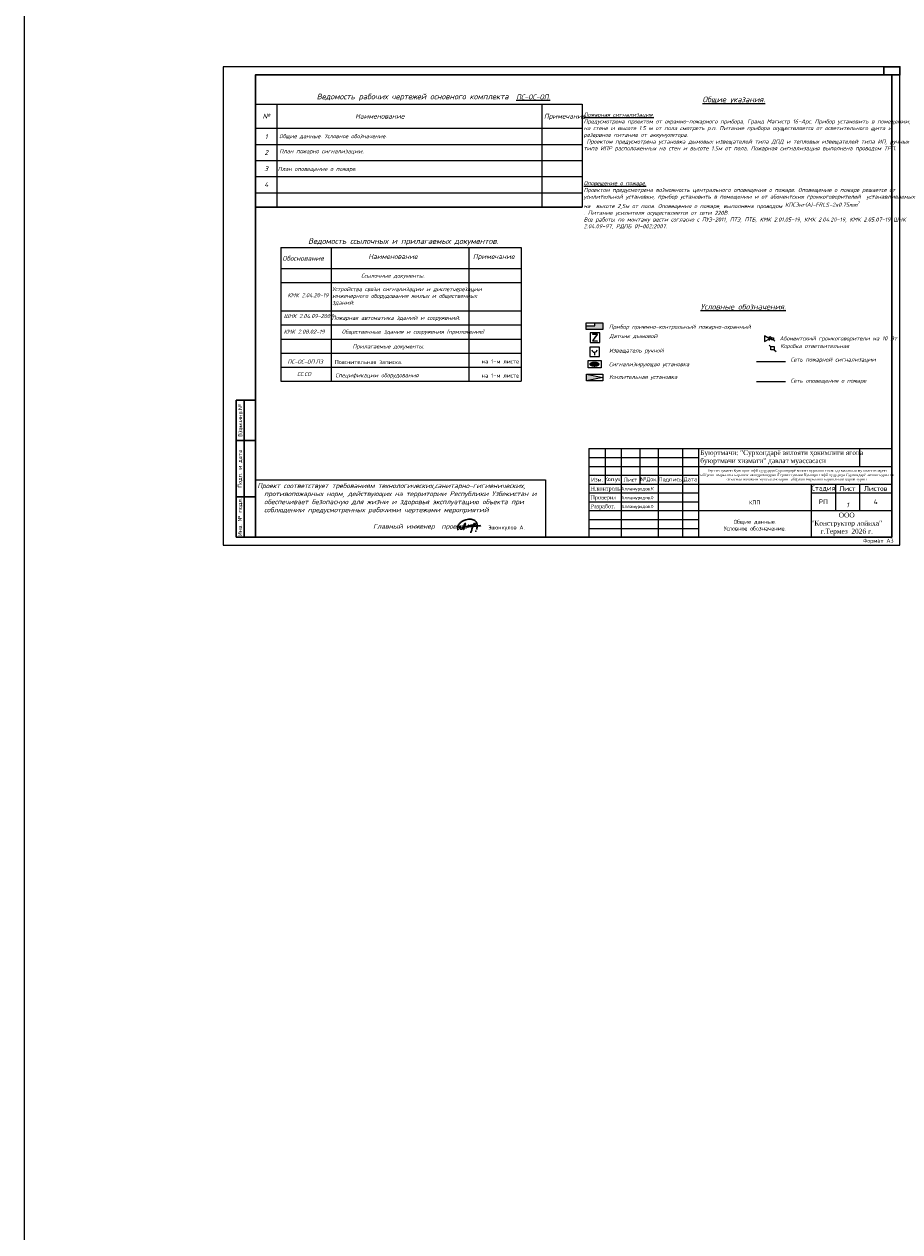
# Model space of a CAD drawing. Header units: millimetres. Extents: x -228268 to 1513407, y -439898 to -137408.
# Tile 1 of 128: x -228268 to -173908, y -289969 to -215005. Entities that reach past the tile are written whole.
import ezdxf

# ---------------------------------------------------------------- set-up
doc = ezdxf.new("R2010")
doc.units = ezdxf.units.MM
for name, color, linetype in [('Text', 154, 'Continuous'), ('Штамп опасные', 7, 'Continuous'), ('Электрика', 7, 'Continuous')]:
    doc.layers.add(name, color=color, linetype=linetype)
doc.layers.add('Элемент модели - Зона_Ном_пера__41', color=7, linetype='Continuous', lineweight=25)
doc.styles.add('250', font='isocpeur.ttf', dxfattribs={"height": 250})
doc.styles.add('300', font='isocpeui.ttf', dxfattribs={"height": 300})
doc.styles.add('V@ler@Live', font='isocpeur.ttf')
doc.styles.add('ViTEXT', font='isocpeur.ttf')
doc.styles.add('Бристоль', font='isocpeui.ttf')
doc.styles.add('ГОСТ 250', font='isocpeur.ttf', dxfattribs={"height": 250})
doc.styles.add('Миржалол', font='isocpeui.ttf', dxfattribs={"height": 250})
doc.styles.add('Мой 250', font='isocpeui.ttf', dxfattribs={"height": 250})
doc.styles.add('Мой 300', font='isocpeui.ttf', dxfattribs={"height": 300})

# ---------------------------------------------------------------- blocks, each defined once
blk = doc.blocks.new('*U565')
at = {"lineweight": 30, "ltscale": 15}
blk.add_lwpolyline([(41010, 29700), (42010, 29700), (42010, 29200), (41010, 29200)], close=True, dxfattribs=at)
at = {"layer": 'Электрика', "color": 7, "lineweight": 30}
for p, q in [((810, 9000), (810, 500)), ((810, 9000), (2010, 9000)), ((1310, 9000), (1310, 500)), ((2010, 6500), (810, 6500)), ((2010, 3000), (810, 3000)), ((2010, 500), (810, 500))]:
    blk.add_line(p, q, dxfattribs=at)
at = {"layer": 'Электрика', "color": 7, "lineweight": 18}
blk.add_lwpolyline([(10, 0), (42010, 0), (42010, 29700), (10, 29700)], close=True, dxfattribs=at)
at = {"layer": 'Электрика', "color": 7, "lineweight": 30}
blk.add_lwpolyline([(2010, 500), (41510, 500), (41510, 29200), (2010, 29200)], close=True, dxfattribs=at)
at = {"insert": (39719, 413), "char_height": 250, "width": 1756.5, "attachment_point": 1, "style": '250'}
blk.add_mtext('Формат A3', dxfattribs=at)
at = {"layer": 'Электрика', "color": 7, "char_height": 250, "width": 2500, "attachment_point": 5, "rotation": 90, "style": 'ГОСТ 250'}
for s, insert in [('Взам.инв.№', (1060, 7750)), ('Подп. и дата', (1060, 4750)), ('Инв. № подл.', (1060, 1750))]:
    blk.add_mtext(s, dxfattribs=dict(at, insert=insert))
blk = doc.blocks.new('УКПУ')
at = {"color": 5, "lineweight": 30}
for points in [[(4460815, -1944815), (4460712, -1944499), (4460776, -1944101), (4461040, -1943667), (4461472, -1943316), (4461968, -1943077), (4462891, -1942891), (4463633, -1943044), (4463862, -1943203), (4464157, -1943801), (4464116, -1944482), (4464052, -1944731)], [(4461271, -1944421), (4461285, -1944183), (4461240, -1944148), (4461134, -1944203), (4461077, -1944352), (4461104, -1944520), (4461286, -1944656), (4461559, -1944589), (4461708, -1944370), (4461899, -1943852), (4461995, -1943665), (4462166, -1943650)], [(4461988, -1944161), (4461740, -1944229), (4461666, -1944274), (4461744, -1944292), (4461958, -1944271), (4462291, -1944235), (4463433, -1944136), (4464078, -1944076), (4464602, -1944042), (4464815, -1944014)], [(4462166, -1943650), (4462118, -1943677), (4462054, -1943793), (4461831, -1944642), (4461844, -1944764), (4461860, -1944776)], [(4462553, -1944004), (4462624, -1943951), (4462683, -1943947), (4462699, -1944019), (4462657, -1944117), (4462614, -1944162), (4462540, -1944175), (4462499, -1944173)], [(4462693, -1944048), (4462597, -1944080), (4462571, -1944084), (4462544, -1944085)], [(4462875, -1944101), (4462980, -1943950), (4462924, -1944089), (4463051, -1943936), (4462988, -1944091), (4463110, -1943914), (4463042, -1944089), (4463161, -1943888), (4463092, -1944085), (4463221, -1943891), (4463153, -1944076), (4463268, -1943882), (4463211, -1944056), (4463315, -1943890), (4463253, -1944057), (4463353, -1943894)], [(4463681, -1944112), (4463751, -1943998), (4463809, -1943862), (4463826, -1943731), (4463793, -1943669), (4463705, -1943604), (4463653, -1943613), (4463591, -1943650), (4463551, -1943730), (4463510, -1943859), (4463495, -1943922), (4463478, -1943979), (4463457, -1944043), (4463295, -1944472), (4463198, -1944822), (4463110, -1945078), (4463024, -1945319)], [(4463923, -1944987), (4463932, -1945019), (4463928, -1945001), (4463908, -1945001), (4463944, -1945004), (4463923, -1945002), (4463923, -1944987), (4463913, -1945000), (4463935, -1944997), (4463922, -1945011), (4463923, -1944987), (4463930, -1945017), (4463938, -1945003), (4463933, -1944992), (4463917, -1944999), (4463918, -1945008), (4463936, -1945003), (4463932, -1944997), (4463923, -1944987), (4463928, -1945013), (4463948, -1944994), (4463923, -1944987), (4463917, -1945013), (4463945, -1945006), (4463923, -1944987), (4463937, -1945014), (4463945, -1944994), (4463928, -1944994), (4463938, -1945001), (4463935, -1944989), (4463941, -1945000), (4463913, -1944992), (4463932, -1945001), (4463928, -1944993), (4463936, -1944989), (4463941, -1944991), (4463940, -1944996), (4463941, -1945000), (4463943, -1945003), (4463935, -1945008), (4463935, -1945001), (4463935, -1944998), (4463930, -1944983), (4463944, -1944989), (4463938, -1944991), (4463938, -1944998), (4463955, -1944999), (4463943, -1945004), (4463930, -1944994), (4463927, -1944994), (4463928, -1945006), (4463935, -1944997), (4463930, -1945001), (4463927, -1945007), (4463926, -1945008), (4463916, -1944996), (4463927, -1944996), (4463933, -1944995), (4463926, -1945009), (4463925, -1944996), (4463936, -1944994), (4463940, -1944996), (4463944, -1944994), (4463944, -1945001), (4463943, -1944994), (4463941, -1944999), (4463944, -1944996), (4463945, -1944990), (4463941, -1944989), (4463938, -1944988), (4463931, -1944985), (4463932, -1944988), (4463935, -1944986), (4463932, -1944987), (4463926, -1944989), (4463930, -1944989), (4463927, -1944993), (4463935, -1944996), (4463931, -1945003), (4463937, -1945001), (4463937, -1945006), (4463932, -1945011), (4463922, -1945010), (4463919, -1945009), (4463916, -1945007), (4463916, -1945008), (4463919, -1945011), (4463921, -1945013), (4463926, -1945014), (4463927, -1945014), (4463931, -1945013), (4463939, -1945011), (4463941, -1945008), (4463941, -1945004), (4463935, -1945007), (4463929, -1945014), (4463921, -1945013), (4463920, -1945014), (4463918, -1945009), (4463915, -1945003), (4463918, -1945004), (4463926, -1945004), (4463929, -1945001), (4463918, -1945004), (4463914, -1945005), (4463916, -1945009), (4463919, -1945011), (4463925, -1945014), (4463926, -1945014), (4463925, -1945015), (4463924, -1945013), (4463921, -1945013), (4463919, -1945010), (4463914, -1945011), (4463918, -1945001), (4463918, -1944994), (4463919, -1944992), (4463920, -1944992), (4463918, -1944995), (4463926, -1944994), (4463936, -1944999), (4463943, -1945001), (4463941, -1945000), (4463941, -1944997), (4463939, -1945006), (4463932, -1945007)]]:
    blk.add_spline(points, degree=3, dxfattribs=at)

msp = doc.modelspace()

# ---------------------------------------------------------------- hatches: boundary and pattern name
at = {"lineweight": 25}
h = msp.add_hatch(color=1, dxfattribs=at)
h.set_gradient(color1=(255, 0, 0), color2=(255, 0, 0), tint=0.2, name='INVCYLINDER')
h.paths.add_polyline_path([(-192355.6, -233951.9), (-192355.6, -233541.7), (-192834.7, -233541.7), (-192834.7, -233733.1), (-193375.1, -233733.1), (-193375.3, -233951.9)])
h = msp.add_hatch(color=1, dxfattribs=at)
h.dxf.hatch_style = 1
h.paths.add_polyline_path([(-192689.8, -234265.7), (-192985.6, -234660.1), (-192683.8, -234681.6, 1), (-192683.2, -234673.3), (-192973.6, -234652.5), (-192677.8, -234258.2), (-192979, -234236.7, 1), (-192979.6, -234245)])
at = {"lineweight": 25, "ltscale": 10}
h = msp.add_hatch(color=158, dxfattribs=at)
h.set_gradient(color1=(127, 0, 95), color2=(219, 0, 164), one_color=1, tint=0.43, name='CYLINDER')
edge = h.paths.add_edge_path()
edge.add_ellipse((-192867, -236115.8), major_axis=(-327.2, 0), ratio=0.5013818, start_angle=0, end_angle=360)
at = {"lineweight": 25, "ltscale": 0.5}
h = msp.add_hatch(color=0, dxfattribs=at)
h.set_gradient(color1=(0, 95, 127), color2=(0, 172, 230), one_color=1, tint=0.45, name='CYLINDER')
h.paths.add_polyline_path([(-193366.9, -236728.3), (-193366.9, -237138.5), (-192347.2, -236933.4)])

# ---------------------------------------------------------------- linework, layer by layer
at = {"color": 0, "lineweight": 25, "ltscale": 100}
for p, q in [((-212573, -219969.4), (-212573, -226357.3)), ((-196134.9, -219969.4), (-196134.9, -226357.3)), ((-213908.1, -221469.4), (-193625.2, -221469.4)), ((-212331.1, -228861.9), (-197404.8, -228861.9)), ((-212331.1, -228861.9), (-212331.1, -237173.9)), ((-209211, -228861.9), (-209211, -237173.9)), ((-200663.3, -228861.9), (-200663.3, -237173.9)), ((-197404.8, -228861.9), (-197404.8, -237173.9)), ((-212331.1, -230174.3), (-197404.8, -230174.3)), ((-212331.1, -236298.9), (-197404.8, -236298.9)), ((-212331.1, -237173.9), (-197404.8, -237173.9))]:
    msp.add_line(p, q, dxfattribs=at)
at = {"lineweight": 25}
for p, q in [((-213908.1, -222469.3), (-193625.2, -222469.3)), ((-213908.1, -223469.2), (-193625.2, -223469.2)), ((-213908.1, -224469.2), (-193625.2, -224469.2)), ((-213908.1, -225469.1), (-193625.2, -225469.1)), ((-213908.1, -226357.3), (-193625.2, -226357.3)), ((-212331.1, -231049.3), (-197404.8, -231049.3)), ((-212331.1, -232799.2), (-197404.8, -232799.2)), ((-212331.1, -233674.1), (-197404.8, -233674.1)), ((-212331.1, -234549), (-197404.8, -234549)), ((-181871.4, -234591.7), (-181871.4, -234471.7)), ((-181871.4, -234471.7), (-181751.4, -234471.7)), ((-181751.4, -234591.7), (-181871.4, -234591.7)), ((-181751.4, -234471.7), (-181751.4, -234591.7)), ((-212331.1, -235424), (-197404.8, -235424))]:
    msp.add_line(p, q, dxfattribs=at)
at = {"color": 7, "lineweight": 25}
msp.add_line((-181871.4, -234525.1), (-182016, -234525.1), dxfattribs=at)
at = {"color": 0, "lineweight": 25}
for p, q in [((-181871.4, -234471.7), (-181956.2, -234386.8)), ((-181666.5, -234676.5), (-181751.4, -234591.7)), ((-182022.3, -234930), (-181914.1, -235027.5)), ((-181914.1, -235016.4), (-181708.7, -235016.4)), ((-181914.1, -235221.8), (-181914.1, -235016.4)), ((-181708.7, -235221.8), (-181914.1, -235221.8)), ((-181708.7, -235016.4), (-181708.7, -235221.8)), ((-181708.7, -235212.8), (-181578.9, -235329.8))]:
    msp.add_line(p, q, dxfattribs=at)
at = {"color": 1, "lineweight": 25}
msp.add_line((-192856.5, -235366.4), (-192856.5, -235545), dxfattribs=at)
at = {"lineweight": 25, "ltscale": 5}
for p, q in [((-193366.9, -236728.3), (-192347.2, -236933.4)), ((-192347.2, -236933.4), (-193366.9, -237138.5))]:
    msp.add_line(p, q, dxfattribs=at)
at = {"color": 1}
msp.add_lwpolyline([(-228267.8, -152317.9), (-228267.8, -439897.6), (-32920.2, -439897.6), (-32920.2, -152317.9), (-228267.8, -152317.9)], dxfattribs=at)
at = {"color": 7, "lineweight": 25, "ltscale": 100}
msp.add_lwpolyline([(-213908.1, -219969.4), (-193625.2, -219969.4), (-193625.2, -226357.3), (-213908.1, -226357.3)], close=True, dxfattribs=at)
at = {"color": 1, "lineweight": 25}
for points in [[(-193375.3, -233541.7), (-192355.6, -233541.7), (-192355.6, -233951.9), (-193375.3, -233951.9)], [(-193125.7, -234757.4), (-192537.7, -234757.4), (-192537.7, -234169.3), (-193125.7, -234169.3)], [(-193157.4, -235625.5), (-192555.7, -235625.5), (-192555.7, -235063.5), (-193157.4, -235063.5)]]:
    msp.add_lwpolyline(points, close=True, dxfattribs=at)
msp.add_lwpolyline([(-193375.1, -233733.1), (-192834.7, -233733.1), (-192834.7, -233541.7)], dxfattribs=at)
msp.add_lwpolyline([(-192689.8, -234265.7), (-192985.6, -234660.1), (-192683.8, -234681.6, 1), (-192683.2, -234673.3), (-192973.6, -234652.5), (-192677.8, -234258.2), (-192979, -234236.7, 1), (-192979.6, -234245)], format="xyb", close=True, dxfattribs=at)
at = {"color": 0, "lineweight": 25}
for points in [[(-182004.6, -234531.7), (-182309.3, -234355.8), (-182309.3, -234707.6)], [(-193366.9, -236728.3), (-192347.2, -236728.3), (-192347.2, -237138.5), (-193366.9, -237138.5)]]:
    msp.add_lwpolyline(points, close=True, dxfattribs=at)
msp.add_lwpolyline([(-182004.6, -234648.4), (-182004.6, -234392.8)], dxfattribs=at)
at = {"color": 0, "lineweight": 25, "ltscale": 0.5}
msp.add_lwpolyline([(-182004.6, -234531.7), (-181871.4, -234531.7)], dxfattribs=at)
at = {"color": 7, "lineweight": 25}
for points in [[(-193263.7, -235891.6), (-192449.4, -235891.6), (-192449.4, -236348.2), (-193263.7, -236348.2)], [(-213908.1, -243280.6), (-195908.1, -243280.6), (-195908.1, -246853.2), (-213908.1, -246853.2)]]:
    msp.add_lwpolyline(points, close=True, dxfattribs=at)
at = {"color": 5, "lineweight": 25, "ltscale": 1000}
msp.add_lwpolyline([(-181015.5, -235961.4), (-182796.5, -235961.4)], dxfattribs=at)
at = {"color": 3, "lineweight": 25, "ltscale": 1000}
msp.add_lwpolyline([(-181015.5, -237213.2), (-182796.5, -237213.2)], dxfattribs=at)
at = {"color": 1, "lineweight": 25}
msp.add_arc((-192860.9, -235193.8), 173, 192.267486, 350.610903, dxfattribs=at)
at = {"layer": 'Штамп опасные'}
for p, q in [((-193208.1, -241353.2), (-174408.1, -241353.2)), ((-193208.1, -241353.2), (-193208.1, -246853.2)), ((-192208.1, -241353.2), (-192208.1, -243553.2)), ((-191208.1, -241353.2), (-191208.1, -246853.2)), ((-190058.1, -241353.2), (-190058.1, -243553.2)), ((-188908.1, -241353.2), (-188908.1, -246853.2)), ((-187408.1, -241353.2), (-187408.1, -246853.2)), ((-186408.1, -241353.2), (-186408.1, -246853.2)), ((-176408.1, -241353.2), (-176408.1, -242453.2)), ((-174408.1, -241353.2), (-174408.1, -246853.2)), ((-193208.1, -241903.2), (-186408.1, -241903.2)), ((-193208.1, -242453.2), (-174408.1, -242453.2)), ((-193208.1, -243003.2), (-186408.1, -243003.2)), ((-193208.1, -243553.2), (-179408.1, -243553.2)), ((-179408.1, -243553.2), (-179408.1, -244103.2)), ((-177908.1, -243553.2), (-177908.1, -245203.2)), ((-176408.1, -243553.2), (-176408.1, -245203.2)), ((-193208.1, -244103.2), (-186408.1, -244103.2)), ((-179408.1, -244103.2), (-174408.1, -244103.2)), ((-193208.1, -244653.2), (-186408.1, -244653.2)), ((-193208.1, -245203.2), (-174408.1, -245203.2)), ((-193208.1, -245753.2), (-186408.1, -245753.2)), ((-179408.1, -245203.2), (-179408.1, -246853.2)), ((-193208.1, -246303.2), (-186408.1, -246303.2)), ((-193208.1, -246853.2), (-174408.1, -246853.2))]:
    msp.add_line(p, q, dxfattribs=at)
at = {"layer": 'Штамп опасные', "lineweight": 25}
for p, q in [((-179408.1, -243553.2), (-174408.1, -243553.2)), ((-179408.1, -244103.2), (-179408.1, -245203.2))]:
    msp.add_line(p, q, dxfattribs=at)

# ---------------------------------------------------------------- block references
at = {"color": 7, "lineweight": 25}
msp.add_blockref('*U565', (-215917.6, -247353.2), dxfattribs=at)
at = {"xscale": 0.3515625, "yscale": 0.3515625, "zscale": 0.3515625}
msp.add_blockref('УКПУ', (-1769580.1, 437311), dxfattribs=at)

# ---------------------------------------------------------------- texts
at = {"color": 7, "lineweight": 25}
for s, insert, char_height, width, attachment_point, style in [('{\\H1.16667x;        Ведомость рабочих чертежей основного комплекта  \\H0.85714x;\\L\\C256;ПС-ОС-ОП.}', (-212006.9, -219321.6), 300, 16459.439, 1, 'Мой 300'), ('\\pxt38;{\\fISOCPEUR|b0|i1|c238|p34;                     }                  {\\fISOCPEUR|b1|i1|c204|p34;\\H1.4x; \\fISOCPEUR|b1|i1|c238|p34; \\fISOCPEUR|b1|i1|c204|p34;\\LОбщие указания.\\P\\ptz;\\fISOCPEUR|b0|i1|c204|p34;\\H0.71429x;\\P\\fISOCPEUR|b1|i1|c204|p34;\\H0.99999x;Пожарная сигнализация.\\H1.20001x; \\fISOCPEUR|b0|i1|c204|p34;\\H0.83333x;\\P}Предусмотрена проектом от охранно-пожарного прибора, Гранд Магистр 16-Арс. Прибор установить в помещении, на стене и высоте 1.5 м от пола смотреть р.п. Питание прибора осуществляется от осветительного щита и резервное питание от аккумулятора.\\P Проектом предусмотрена установка дымовых извещателей типа ДПД и тепловых извещателей типа {\\C256;ИП, }ручных типа ИПР расположенных на стен и высоте 1.5м от пола. Пожарная сигнализация выполнена проводом ТРП. \\P{\\fISOCPEUR|b1|i1|c204|p34;\\L\\C256;\\P\\fISOCPEUR|b0|i1|c204|p34;\\l\\C0;\\P\\C256; }\\P{\\fISOCPEUR|b1|i1|c204|p34;\\H1.2x;\\L\\P\\H0.83333x;Оповещение о пожаре.\\P}Проектом предусмотрена возможность центрального оповещения о пожаре. Оповещение о пожаре решается от усилительной установки, прибор установить в помещении и от абонентских громкоговорителей  устанавливаемых на  высоте 2,5м от пола. Оповещения о пожаре, выполнена проводом {\\A1;\\C256;КПСЭнг(А)-FRLS-2x0.75mm\\H0.7x;\\S2^ ;\\H1.42857x;\\P}. Питание усилителя осуществляется от сети 220В.\\PВсе работы по монтажу вести согласно с ПУЭ-2011, ПТЭ, ПТБ, КМК 2.01.05-19, КМК 2.04.20-19, КМК 2.05.07-19 ШНК 2.04.09-97, РДПБ 01-002;2007.', (-193534.7, -219501.8), 250, 18459.484, 1, 'Мой 250'), ('№', (-213240.6, -220719.4), 300, 830.632, 5, 'Мой 300'), ('Наименование', (-207721.8, -220569.4), 300, 5756.318, 1, 'Мой 300'), ('Примечание', (-196002, -220569.4), 300, 5756.318, 1, 'Мой 300'), ('1', (-213240.6, -221984.4), 300, 334.806, 5, 'Мой 300'), ('Общие данные. Условное обозначение.', (-212437.3, -221834.7), 250, 13909.089, 1, 'Мой 250'), ('2', (-213240.6, -222969.3), 300, 425.994, 5, 'Мой 300'), ('План пожарно сигнализации. ', (-212425.8, -222769.9), 250, 16437.96, 1, 'Мой 250'), ('3', (-213240.6, -223969.2), 300, 401.134, 5, 'Мой 300'), ('{\\C256;План }оповещение о пожаре{\\C256;.} ', (-212524.2, -223868.4), 250, 16437.96, 1, 'Мой 250'), ('4', (-213240.6, -224969.1), 300, 484.024, 5, 'Мой 300'), ('{\\H1.4x;        Ведомость ссылочных и прилагаемых документов.\\P}        ', (-212542.7, -228295), 250, 14402.009, 1, 'Мой 250'), ('Обоснование', (-212238.3, -229386.9), 300, 5036.778, 1, 'Мой 300'), ('Наименование', (-206904.3, -229274.4), 300, 5756.318, 1, 'Мой 300'), ('Примечание', (-200410.5, -229274.4), 300, 5756.318, 1, 'Мой 300'), ('Ссылочные документы.', (-207348.9, -230494), 250, 5493.51, 1, 'Мой 250'), ('Устройства связи сигнализации и диспетчерезации инженерного оборудования жилых и общественных \\Pзданий.', (-209141.1, -231330), 250, 10198.006, 1, 'Мой 250'), (' КМК 2.04.20-19', (-212095.6, -231705.9), 250, 5036.778, 1, 'Мой 250'), ('{\\fISOCPEUR|b1|i1|c204|p34;\\LУсловные обозначения.}', (-183633.3, -232368.2), 350, 6380.171, 2, 'Мой 300'), (' ШНК 2.04.09-2007', (-212327.2, -232999.6), 250, 5036.778, 1, 'Мой 250'), ('Пожарная автоматика зданий и сооружений.', (-209173.4, -233111.8), 250, 12008.182, 1, 'Мой 250'), ('Прибор приемно-контрольный пожарно-охранный', (-191968, -233661.8), 250, 11960.483, 1, 'Мой 250'), (' КМК 2.08.02-19      Общественные здания и сооружения (приложение)', (-212331.1, -233968.3), 250, 13508.124, 1, 'Мой 250'), ('Датчик дымовой', (-191935.2, -234243.3), 250, 11925.924, 1, 'Мой 250'), ('      Прилагаемые документы.', (-208943.2, -234883), 250, 10198.006, 1, 'Мой 250'), ('Извещатель ручной', (-191957.8, -235137.4), 250, 11960.483, 1, 'Мой 250'), ('Коробка ответвительная', (-181330.8, -234858.2), 250, 11960.483, 1, 'Мой 250'), ('{\\C256;ПС-ОС-ОП.ПЗ} ', (-210818.3, -235956.5), 250, 3878.883, 5, 'Мой 250'), ('\\pxt0.29;{\\C256;Пояснительная записка.}', (-208981, -235977.7), 250, 6225.036, 4, '250'), ('{\\C256;на 1-м листе}', (-198709.5, -235941.1), 250, 2840.48, 5, '250'), ('Сигнализирующая установка', (-191968.1, -235988.3), 250, 11835.783, 1, 'Мой 250'), ('Сеть пожарной сигнализации', (-180692.9, -235698.7), 250, 11867.998, 1, 'Мой 250'), ('СС.СО', (-210891.3, -236720.5), 250, 984.78, 5, 'Мой 250'), ('Спецификации оборудования', (-208943.2, -236675.4), 250, 10198.006, 1, 'Мой 250'), ('{\\C256;на 1-м листе}', (-198709.5, -236816.1), 250, 2840.48, 5, '250'), ('Усилительная установка     ', (-191959.7, -236779.2), 250, 11835.783, 1, 'Мой 250'), ('Сеть оповещения о пожаре    ', (-180692.9, -237008.8), 250, 5879.286, 1, 'Мой 250'), ('Проект соответствует требованиям технологических{\\fISOCPEUR|b0|i1|c238|p34;,}санитарно{\\fISOCPEUR|b0|i1|c238|p34;-}гигиенических{\\fISOCPEUR|b0|i1|c238|p34;, \\P}  противопожарных норм{\\fISOCPEUR|b0|i1|c238|p34;, }действующих на территории Республики Узбекистан и \\P  обеспечивает безопасную для жизни и здоровья эксплуатацию объекта при \\P  соблюдении предусмотренных рабочими чертежами мероприятий\\P\\pxi27.70667;\\P\\pi27.12667;{\\fISOCPEUR|b0|i1|c238|p34;   }', (-213796.7, -243502.9), 300, 17777.846, 1, '300'), ('                                {\\fISOCPEUR|b0|i1|c238|p34; }Главный инженер  проекта{\\fISOCPEUR|b0|i1|c238|p34;:}           {\\fISOCPEUR|b0|i1|c238|p34;                           }', (-213609, -246022.6), 300, 17553.696, 1, '300')]:
    msp.add_mtext(s, dxfattribs=dict(at, insert=insert, char_height=char_height, width=width, attachment_point=attachment_point, style=style))
at = {"lineweight": 25, "char_height": 250}
for s, insert, width, attachment_point, style in [('Абонентский громкоговорители на 10 Вт', (-181373.5, -234387.2), 11960.483, 1, 'Миржалол'), ('{\\C0;Общие данные. \\PУсловное обозначение.}', (-182908.1, -246103.2), 6103.714, 5, 'ГОСТ 250')]:
    msp.add_mtext(s, dxfattribs=dict(at, insert=insert, width=width, attachment_point=attachment_point, style=style))
at = {"layer": 'Text', "color": 0, "lineweight": 20, "ltscale": 30, "insert": (-182917.1, -244697.4), "char_height": 250, "width": 7000, "attachment_point": 5, "style": 'V@ler@Live'}
msp.add_mtext('{\\C7;КПП}', dxfattribs=at)
at = {"layer": 'Штамп опасные', "lineweight": 25, "style": 'ViTEXT'}
for s, insert, char_height, width, attachment_point in [('{\\fTimes New Roman|b0|i0|c204|p18;\\C0;Буюртмачи: "Сурхондарё вилояти ҳокимлиги ягона буюртмачи хизмати" давлат муассасаси}', (-186299.4, -241903.2), 300, 10000, 4), ('{\\fTimes New Roman|b0|i0|c204|p18;\\C0;Термиз тумани Кунгирот мфй худудида Сурхондарё вилоят курилиш сохасида малакали мутахассисларни тайёрлаш марказига карашли автодром куришТермиз тумани Кунгирот мфй худудида Сурхондарё вилоят курилиш сохасида малакали мутахассисларни тайёрлаш марказига карашли автодром куриш}', (-180299.4, -243003.2), 160, 12000, 5), ('Изм.', (-192708.1, -243278.2), 250, 1000, 5), ('{\\T0.95;Кол.уч.}', (-191708.1, -243278.2), 250, 1000, 5), ('Лист', (-190633.1, -243278.2), 250, 1150, 5), ('№Док.\\P', (-189483.1, -243278.2), 250, 1150, 5), ('Подпись', (-188158.1, -243278.2), 250, 1500, 5), ('Дата', (-186908.1, -243278.2), 250, 1000, 5), ('{\\fTimes New Roman|b0|i0|c204|p18;\\C0;Н.контроль}', (-193108.1, -243870), 250, 1800, 4), ('{\\fTimes New Roman|b0|i0|c204|p18;\\C0;Проверил\\Ftxt|c204; }', (-193108.1, -244420), 250, 1800, 4), ('Алламуродов.К', (-191208.1, -243870), 200, 2000, 4), ('Алламуродов.0', (-191208.1, -244420), 200, 2000, 4), ('Стадия', (-178658.1, -243828.2), 300, 1500, 5), ('Лист', (-177158.1, -243828.2), 300, 1500, 5), ('Листов', (-175408.1, -243828.2), 300, 2000, 5), ('{\\fTimes New Roman|b0|i0|c204|p18;\\C0;Разработ.}', (-193108.1, -244970), 250, 1800, 4), ('Алламуродов.0', (-191208.1, -244970), 200, 2000, 4), ('РП', (-178658.1, -244653.2), 300, 1500, 5), ('4', (-175408.1, -244653.2), 300, 2000, 5), ('{\\fTimes New Roman|b0|i0|c204|p18;\\C0;ООО \\P"Конструктор лойиха"\\Pг.Термез  2026 г.\\Ftxt|c204;  }', (-177208.1, -246028.2), 300, 5000, 5), ('Эшонкулов А.', (-199464.5, -246279.7), 250, 2200, 4)]:
    msp.add_mtext(s, dxfattribs=dict(at, insert=insert, char_height=char_height, width=width, attachment_point=attachment_point))
at = {"layer": 'Элемент модели - Зона_Ном_пера__41', "color": 0, "linetype": 'Continuous', "lineweight": 5, "insert": (-177158.1, -244853.2), "char_height": 300, "width": 1500, "attachment_point": 5, "style": 'Бристоль'}
msp.add_mtext('1', dxfattribs=at)

doc.saveas('drawing.dxf')
